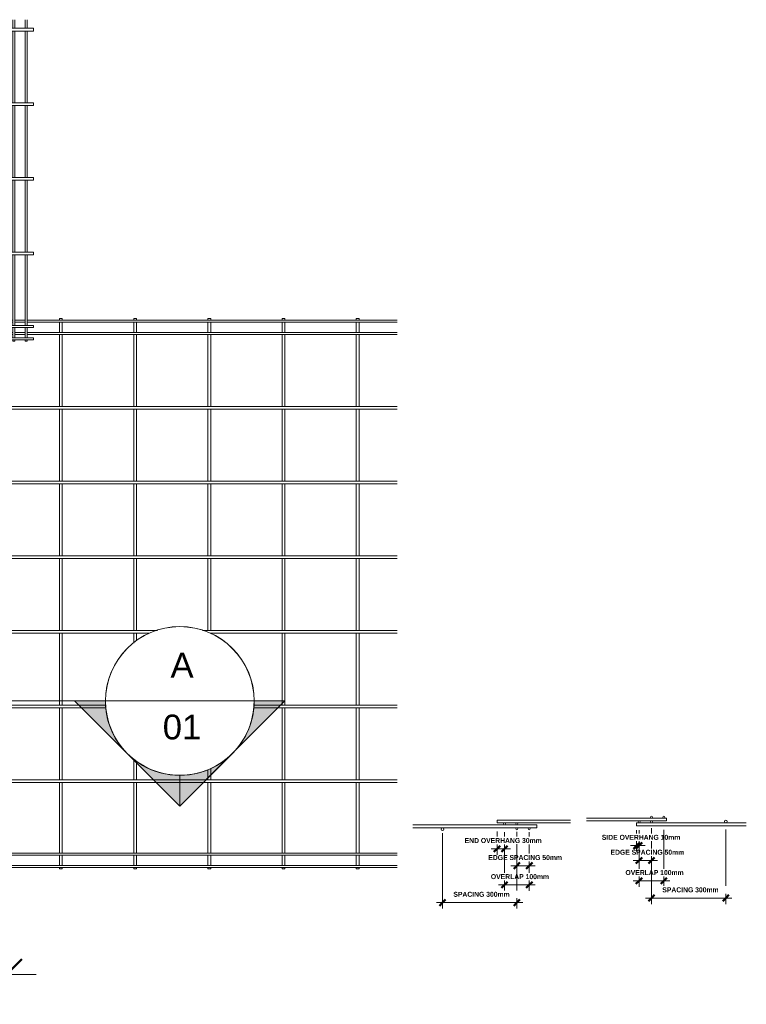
# Model space of a CAD drawing. Header units: millimetres. Extents: x -211 to 8421, y -624 to 3349.
# Tile 3 of 3: x 5490 to 8421, y -624 to 3349. Entities that reach past the tile are written whole.
import ezdxf

# ---------------------------------------------------------------- set-up
doc = ezdxf.new("R2010")
doc.units = ezdxf.units.MM
for name, color, linetype, lineweight in [('A-ANNO-DIMS', 211, 'Continuous', 9), ('A-ANNO-DIMS-10', 211, 'Continuous', 9), ('A-ANNO-DIMS-50', 211, 'Continuous', 9), ('A-DETL-THIN', 151, 'Continuous', 18), ('A-GENM', 13, 'Continuous', 18), ('G-ANNO-SYMB', 111, 'Continuous', 9)]:
    doc.layers.add(name, color=color, linetype=linetype, lineweight=lineweight)
doc.styles.add('Arial', font='arial.ttf', dxfattribs={"height": 100})
doc.styles.add('TechnicBold', font='techb___.ttf', dxfattribs={"height": 100})
doc.styles.add('TechnicBold_1', font='techb___.ttf', dxfattribs={"height": 20})
doc.dimstyles.new('Technic_-_DiagonalSlash', dxfattribs={"dimscale": 304.8, "dimtxt": 134.269535, "dimasz": 0.410105, "dimexe": 0.393701, "dimexo": 0.82021, "dimgap": 0.287073, "dimtad": 1, "dimdec": 0, "dimzin": 0, "dimdsep": 46, "dimtxsty": 'TechnicBold', "dimblk1": 'OBLIQUE', "dimblk2": 'OBLIQUE', "dimsah": 1, "dimcen": 0.09, "dimdle": 0.393701, "dimazin": 0, "dimtfac": 1, "dimtdec": 4, "dimtix": 1, "dimtmove": 0, "dimatfit": 3, "dimfxl": 1, "dimtvp": 1, "dimtfill": 1, "dimtolj": 1, "dimtzin": 0, "dimarcsym": 2})
doc.dimstyles.new('Technic_-_DiagonalSlash_1', dxfattribs={"dimscale": 304.8, "dimtxt": 26.853907, "dimasz": 0.082021, "dimexe": 0.07874, "dimexo": 0.164042, "dimgap": 0.057415, "dimtad": 1, "dimdec": 0, "dimzin": 0, "dimdsep": 46, "dimtxsty": 'TechnicBold_1', "dimblk1": 'OBLIQUE', "dimblk2": 'OBLIQUE', "dimsah": 1, "dimcen": 0.09, "dimdle": 0.07874, "dimazin": 0, "dimtfac": 1, "dimtdec": 4, "dimtix": 1, "dimtmove": 0, "dimatfit": 3, "dimfxl": 1, "dimtvp": 1, "dimtfill": 1, "dimtolj": 1, "dimtzin": 0, "dimarcsym": 2})

# ---------------------------------------------------------------- blocks, each defined once
blk = doc.blocks.new('United Steel 84 Double Edge Mesh - United Steel 84 Double Edge Mesh-V1-Level 1')
at = {"layer": 'A-GENM'}
for p, q in [((-4924, -922.4), (-4924, -956.8)), ((-4916, -956.8), (-4916, -922.4)), ((-4874, -922.4), (-4874, -956.8)), ((-4866, -956.8), (-4866, -922.4)), ((-4575.6, -922.4), (-4575.6, -956.8)), ((-4564.4, -956.8), (-4564.4, -922.4)), ((-4276.3, -922.4), (-4276.3, -956.8)), ((-4265.1, -956.8), (-4265.1, -922.4)), ((-3977, -922.4), (-3977, -956.8)), ((-3965.8, -956.8), (-3965.8, -922.4)), ((-3677.7, -922.4), (-3677.7, -956.8)), ((-3666.5, -956.8), (-3666.5, -922.4)), ((-3378.5, -922.4), (-3378.5, -956.8)), ((-3367.3, -956.8), (-3367.3, -922.4)), ((-3079.2, -922.4), (-3079.2, -956.9)), ((-3068, -956.9), (-3068, -922.4)), ((-2779.9, -922.4), (-2779.9, -957)), ((-2768.7, -957), (-2768.7, -922.4)), ((-2480.6, -922.4), (-2480.6, -957)), ((-2469.4, -957), (-2469.4, -922.4)), ((-2181.3, -922.4), (-2181.3, -957)), ((-2170.1, -957), (-2170.1, -922.4)), ((-1882, -922.4), (-1882, -956.8)), ((-1870.8, -956.8), (-1870.8, -922.4)), ((-1582.7, -922.4), (-1582.7, -956.8)), ((-1571.5, -956.8), (-1571.5, -922.4)), ((-1283.5, -922.4), (-1283.5, -956.8)), ((-1272.3, -956.8), (-1272.3, -922.4)), ((-984.2, -922.4), (-984.2, -956.8)), ((-973, -956.8), (-973, -922.4)), ((-684.9, -922.4), (-684.9, -956.8)), ((-673.7, -956.8), (-673.7, -922.4)), ((-385.6, -922.4), (-385.6, -956.8)), ((-374.4, -956.8), (-374.4, -922.4)), ((-84, -922.4), (-84, -956.8)), ((-76, -956.8), (-76, -922.4)), ((-34, -922.4), (-34, -956.8)), ((-26, -956.8), (-26, -922.4)), ((0, -956.8), (-4950, -956.8)), ((-4950, -956.8), (-4950, -968)), ((-4950, -968), (0, -968)), ((-4924, -968), (-4924, -1257.9)), ((-4916, -1257.9), (-4916, -968)), ((-4874, -968), (-4874, -1257.9)), ((-4866, -1257.9), (-4866, -968)), ((-4575.6, -968), (-4575.6, -1257.9)), ((-4564.4, -1257.9), (-4564.4, -968)), ((-4276.3, -968), (-4276.3, -1257.9)), ((-4265.1, -1257.9), (-4265.1, -968)), ((-3977, -967.9), (-3977, -1257.9)), ((-3965.8, -1257.9), (-3965.8, -967.9)), ((-3677.7, -967.9), (-3677.7, -1257.9)), ((-3666.5, -1257.9), (-3666.5, -967.9)), ((-3378.5, -967.9), (-3378.5, -1257.9)), ((-3367.3, -1257.9), (-3367.3, -967.9)), ((-3079.2, -967.9), (-3079.2, -1257.9)), ((-3068, -1257.9), (-3068, -967.9)), ((-2779.9, -967.8), (-2779.9, -1258)), ((-2768.7, -1258), (-2768.7, -967.8)), ((-2480.6, -967.8), (-2480.6, -1258)), ((-2469.4, -1258), (-2469.4, -967.8)), ((-2181.3, -967.8), (-2181.3, -1258)), ((-2170.1, -1253.2), (-2170.1, -967.8)), ((-1882, -968), (-1882, -1183.3)), ((-1870.8, -1187.2), (-1870.8, -968)), ((-1582.7, -968), (-1582.7, -1257.9)), ((-1571.5, -1257.9), (-1571.5, -968)), ((-1283.5, -968), (-1283.5, -1257.9)), ((-1272.3, -1257.9), (-1272.3, -968)), ((-984.2, -968), (-984.2, -1257.9)), ((-973, -1257.9), (-973, -968)), ((-684.9, -968), (-684.9, -1257.9)), ((-673.7, -1257.9), (-673.7, -968)), ((-385.6, -968), (-385.6, -1257.9)), ((-374.4, -1257.9), (-374.4, -968)), ((-84, -968), (-84, -1257.9)), ((-76, -1257.9), (-76, -968)), ((-34, -968), (-34, -1257.9)), ((-26, -1257.9), (-26, -968)), ((0, -968), (0, -956.8)), ((-2175.8, -1257.9), (-4950, -1257.9)), ((-4950, -1257.9), (-4950, -1269.1)), ((-4950, -1269.1), (-2185.3, -1269.1)), ((-4924, -1269.1), (-4924, -1558.9)), ((-4916, -1558.9), (-4916, -1269.1)), ((-4874, -1269.1), (-4874, -1558.9)), ((-4866, -1558.9), (-4866, -1269.1)), ((-4575.6, -1269), (-4575.6, -1558.9)), ((-4564.4, -1558.9), (-4564.4, -1269)), ((-4276.3, -1269), (-4276.3, -1559)), ((-4265.1, -1559), (-4265.1, -1269)), ((-3977, -1269), (-3977, -1559)), ((-3965.8, -1559), (-3965.8, -1269)), ((-3677.7, -1269), (-3677.7, -1559)), ((-3666.5, -1559), (-3666.5, -1269)), ((-3378.5, -1269), (-3378.5, -1559)), ((-3367.3, -1559), (-3367.3, -1269)), ((-3079.2, -1269), (-3079.2, -1559)), ((-3068, -1559), (-3068, -1269)), ((-2779.9, -1268.9), (-2779.9, -1559.1)), ((-2768.7, -1559.1), (-2768.7, -1268.9)), ((-2480.6, -1268.9), (-2480.6, -1559.1)), ((-2469.4, -1559.1), (-2469.4, -1268.9)), ((0, -1257.9), (-1753.4, -1257.9)), ((-1743.9, -1269.1), (0, -1269.1)), ((-1582.7, -1269.1), (-1582.7, -1558.9)), ((-1571.5, -1558.9), (-1571.5, -1269.1)), ((-1283.5, -1269.1), (-1283.5, -1558.9)), ((-1272.3, -1558.9), (-1272.3, -1269.1)), ((-984.2, -1269.1), (-984.2, -1558.9)), ((-973, -1558.9), (-973, -1269.1)), ((-684.9, -1269.1), (-684.9, -1558.9)), ((-673.7, -1558.9), (-673.7, -1269.1)), ((-385.6, -1269.1), (-385.6, -1558.9)), ((-374.4, -1558.9), (-374.4, -1269.1)), ((-84, -1269.1), (-84, -1558.9)), ((-76, -1558.9), (-76, -1269.1)), ((-34, -1269.1), (-34, -1558.9)), ((-26, -1558.9), (-26, -1269.1)), ((0, -1269.1), (0, -1257.9)), ((-2249.8, -1558.9), (-4950, -1558.9)), ((-4950, -1558.9), (-4950, -1570.1)), ((-4950, -1570.1), (-2246.4, -1570.1)), ((-4924, -1570.1), (-4924, -1860)), ((-4916, -1860), (-4916, -1570.1)), ((-4874, -1570.1), (-4874, -1860)), ((-4866, -1860), (-4866, -1570.1)), ((-4575.6, -1570.1), (-4575.6, -1860)), ((-4564.4, -1860), (-4564.4, -1570.1)), ((-4276.3, -1570.1), (-4276.3, -1860)), ((-4265.1, -1860), (-4265.1, -1570.1)), ((-3977, -1570.1), (-3977, -1860)), ((-3965.8, -1860), (-3965.8, -1570.1)), ((-3677.7, -1570.1), (-3677.7, -1860)), ((-3666.5, -1860), (-3666.5, -1570.1)), ((-3378.5, -1570.1), (-3378.5, -1860.1)), ((-3367.3, -1860.1), (-3367.3, -1570.1)), ((-3079.2, -1570.1), (-3079.2, -1860.1)), ((-3068, -1860.1), (-3068, -1570.1)), ((-2779.9, -1569.9), (-2779.9, -1860.2)), ((-2768.7, -1860.2), (-2768.7, -1569.9)), ((-2480.6, -1569.9), (-2480.6, -1860.2)), ((-2469.4, -1860.2), (-2469.4, -1569.9)), ((-1682.7, -1570.1), (0, -1570.1)), ((0, -1558.9), (-1679.3, -1558.9)), ((-1582.7, -1570.1), (-1582.7, -1860)), ((-1571.5, -1860), (-1571.5, -1570.1)), ((-1283.5, -1570.1), (-1283.5, -1860)), ((-1272.3, -1860), (-1272.3, -1570.1)), ((-984.2, -1570.1), (-984.2, -1860)), ((-973, -1860), (-973, -1570.1)), ((-684.9, -1570.1), (-684.9, -1860)), ((-673.7, -1860), (-673.7, -1570.1)), ((-385.6, -1570.1), (-385.6, -1860)), ((-374.4, -1860), (-374.4, -1570.1)), ((-84, -1570.1), (-84, -1860)), ((-76, -1860), (-76, -1570.1)), ((-34, -1570.1), (-34, -1860)), ((-26, -1860), (-26, -1570.1)), ((0, -1570.1), (0, -1558.9)), ((-2181.3, -1677.3), (-2181.3, -1860.2)), ((-2170.1, -1860.2), (-2170.1, -1688.3)), ((-1882, -1757.7), (-1882, -1860)), ((-1870.8, -1860), (-1870.8, -1754.3)), ((0, -1860), (-4950, -1860)), ((-4950, -1860), (-4950, -1871.2)), ((0, -1871.2), (0, -1860)), ((-4950, -1871.2), (0, -1871.2)), ((-4924, -1871.2), (-4924, -2156)), ((-4916, -2156), (-4916, -1871.2)), ((-4874, -1871.2), (-4874, -2156)), ((-4866, -2156), (-4866, -1871.2)), ((-4575.6, -1871.2), (-4575.6, -2156)), ((-4564.4, -2156), (-4564.4, -1871.2)), ((-4276.3, -1871.2), (-4276.3, -2156)), ((-4265.1, -2156), (-4265.1, -1871.2)), ((-3977, -1871.2), (-3977, -2156.1)), ((-3965.8, -2156.1), (-3965.8, -1871.2)), ((-3677.7, -1871.2), (-3677.7, -2156.1)), ((-3666.5, -2156.1), (-3666.5, -1871.2)), ((-3378.5, -1871.1), (-3378.5, -2156.1)), ((-3367.3, -2156.1), (-3367.3, -1871.1)), ((-3079.2, -1871.1), (-3079.2, -2156.1)), ((-3068, -2156.1), (-3068, -1871.1)), ((-2779.9, -1871), (-2779.9, -2156.1)), ((-2768.7, -2156.1), (-2768.7, -1871)), ((-2480.6, -1871), (-2480.6, -2156.1)), ((-2469.4, -2156.1), (-2469.4, -1871)), ((-2181.3, -1871), (-2181.3, -2156.1)), ((-2170.1, -2156.1), (-2170.1, -1871)), ((-1882, -1871.2), (-1882, -2156.1)), ((-1870.8, -2156.1), (-1870.8, -1871.2)), ((-1582.7, -1871.2), (-1582.7, -2156.1)), ((-1571.5, -2156.1), (-1571.5, -1871.2)), ((-1283.5, -1871.2), (-1283.5, -2156.2)), ((-1272.3, -2156.2), (-1272.3, -1871.2)), ((-984.2, -1871.2), (-984.2, -2156.2)), ((-973, -2156.2), (-973, -1871.2)), ((-684.9, -1871.2), (-684.9, -2156)), ((-673.7, -2156), (-673.7, -1871.2)), ((-385.6, -1871.2), (-385.6, -2156)), ((-374.4, -2156), (-374.4, -1871.2)), ((-84, -1871.2), (-84, -2156)), ((-76, -2156), (-76, -1871.2)), ((-34, -1871.2), (-34, -2156)), ((-26, -2156), (-26, -1871.2)), ((0, -2156), (-4950, -2156)), ((-4950, -2156), (-4950, -2164)), ((-4950, -2164), (0, -2164)), ((-4924, -2164), (-4924, -2206)), ((-4916, -2206), (-4916, -2164)), ((-4874, -2164), (-4874, -2206)), ((-4866, -2206), (-4866, -2164)), ((-4575.6, -2164), (-4575.6, -2206)), ((-4564.4, -2206), (-4564.4, -2164)), ((-4276.3, -2164), (-4276.3, -2206)), ((-4265.1, -2206), (-4265.1, -2164)), ((-3977, -2163.8), (-3977, -2206.1)), ((-3965.8, -2206.1), (-3965.8, -2163.8)), ((-3677.7, -2163.8), (-3677.7, -2206.1)), ((-3666.5, -2206.1), (-3666.5, -2163.8)), ((-3378.5, -2163.9), (-3378.5, -2206.1)), ((-3367.3, -2206.1), (-3367.3, -2163.9)), ((-3079.2, -2163.9), (-3079.2, -2206.1)), ((-3068, -2206.1), (-3068, -2163.9)), ((-2779.9, -2163.9), (-2779.9, -2206.1)), ((-2768.7, -2206.1), (-2768.7, -2163.9)), ((-2480.6, -2163.9), (-2480.6, -2206.1)), ((-2469.4, -2206.1), (-2469.4, -2163.9)), ((-2181.3, -2163.9), (-2181.3, -2206.1)), ((-2170.1, -2206.1), (-2170.1, -2163.9)), ((-1882, -2163.9), (-1882, -2206.1)), ((-1870.8, -2206.1), (-1870.8, -2163.9)), ((-1582.7, -2163.9), (-1582.7, -2206.1)), ((-1571.5, -2206.1), (-1571.5, -2163.9)), ((-1283.5, -2163.9), (-1283.5, -2206.2)), ((-1272.3, -2206.2), (-1272.3, -2163.9)), ((-984.2, -2163.9), (-984.2, -2206.2)), ((-973, -2206.2), (-973, -2163.9)), ((-684.9, -2164), (-684.9, -2206)), ((-673.7, -2206), (-673.7, -2164)), ((-385.6, -2164), (-385.6, -2206)), ((-374.4, -2206), (-374.4, -2164)), ((-84, -2164), (-84, -2206)), ((-76, -2206), (-76, -2164)), ((-34, -2164), (-34, -2206)), ((-26, -2206), (-26, -2164)), ((0, -2164), (0, -2156)), ((0, -2206), (-4950, -2206)), ((-4950, -2206), (-4950, -2214)), ((-4950, -2214), (0, -2214)), ((-4924, -2214), (-4924, -2220)), ((-4924, -2220), (-4916, -2220)), ((-4916, -2220), (-4916, -2214)), ((-4874, -2214), (-4874, -2220)), ((-4874, -2220), (-4866, -2220)), ((-4866, -2220), (-4866, -2214)), ((-4575.6, -2214), (-4575.6, -2220)), ((-4575.6, -2220), (-4564.4, -2220)), ((-4564.4, -2220), (-4564.4, -2214)), ((-4276.3, -2214), (-4276.3, -2220)), ((-4276.3, -2220), (-4265.1, -2220)), ((-4265.1, -2220), (-4265.1, -2214)), ((-3977, -2213.8), (-3977, -2220)), ((-3977, -2220), (-3965.8, -2220)), ((-3965.8, -2220), (-3965.8, -2213.8)), ((-3677.7, -2213.8), (-3677.7, -2220)), ((-3677.7, -2220), (-3666.5, -2220)), ((-3666.5, -2220), (-3666.5, -2213.8)), ((-3378.5, -2213.9), (-3378.5, -2220)), ((-3378.5, -2220), (-3367.3, -2220)), ((-3367.3, -2220), (-3367.3, -2213.9)), ((-3079.2, -2213.9), (-3079.2, -2220)), ((-3079.2, -2220), (-3068, -2220)), ((-3068, -2220), (-3068, -2213.9)), ((-2779.9, -2213.9), (-2779.9, -2220)), ((-2779.9, -2220), (-2768.7, -2220)), ((-2768.7, -2220), (-2768.7, -2213.9)), ((-2480.6, -2213.9), (-2480.6, -2220)), ((-2480.6, -2220), (-2469.4, -2220)), ((-2469.4, -2220), (-2469.4, -2213.9)), ((-2181.3, -2213.9), (-2181.3, -2220)), ((-2181.3, -2220), (-2170.1, -2220)), ((-2170.1, -2220), (-2170.1, -2213.9)), ((-1882, -2213.9), (-1882, -2220)), ((-1882, -2220), (-1870.8, -2220)), ((-1870.8, -2220), (-1870.8, -2213.9)), ((-1582.7, -2213.9), (-1582.7, -2220)), ((-1582.7, -2220), (-1571.5, -2220)), ((-1571.5, -2220), (-1571.5, -2213.9)), ((-1283.5, -2213.9), (-1283.5, -2220)), ((-1283.5, -2220), (-1272.3, -2220)), ((-1272.3, -2220), (-1272.3, -2213.9)), ((-984.2, -2213.9), (-984.2, -2220)), ((-984.2, -2220), (-973, -2220)), ((-973, -2220), (-973, -2213.9)), ((-684.9, -2214), (-684.9, -2220)), ((-684.9, -2220), (-673.7, -2220)), ((-673.7, -2220), (-673.7, -2214)), ((-385.6, -2214), (-385.6, -2220)), ((-385.6, -2220), (-374.4, -2220)), ((-374.4, -2220), (-374.4, -2214)), ((-84, -2214), (-84, -2220)), ((-84, -2220), (-76, -2220)), ((-76, -2220), (-76, -2214)), ((-34, -2214), (-34, -2220)), ((-34, -2220), (-26, -2220)), ((-26, -2220), (-26, -2214)), ((0, -2214), (0, -2206))]:
    blk.add_line(p, q, dxfattribs=at)
blk = doc.blocks.new('United Steel 84 Double Edge Mesh - United Steel 84 Double Edge Mesh-V2-Level 1')
at = {"layer": 'A-GENM'}
for p, q in [((-4924, 0), (-4924, -6)), ((-4916, 0), (-4924, 0)), ((-4916, -6), (-4916, 0)), ((-4874, 0), (-4874, -6)), ((-4873.9, 0), (-4874, 0)), ((-4575.6, 0), (-4575.6, -6)), ((-4564.4, 0), (-4575.6, 0)), ((-4564.4, -6), (-4564.4, 0)), ((-4276.3, 0), (-4276.3, -6)), ((-4265.1, 0), (-4276.3, 0)), ((-4265.1, -6), (-4265.1, 0)), ((-3977, 0), (-3977, -6.1)), ((-3965.8, 0), (-3977, 0)), ((-3965.8, -6.1), (-3965.8, 0)), ((-3677.7, 0), (-3677.7, -6.1)), ((-3666.5, 0), (-3677.7, 0)), ((-3666.5, -6.1), (-3666.5, 0)), ((-3378.5, 0), (-3378.5, -6.1)), ((-3367.3, 0), (-3378.5, 0)), ((-3367.3, -6.1), (-3367.3, 0)), ((-4873.9, -6), (-4950, -6)), ((-4950, -6), (-4950, -14)), ((-4950, -14), (-4873.9, -14)), ((-4924, -14), (-4924, -27.3)), ((-4924, -35.3), (-4924, -56)), ((-4916, -27.3), (-4916, -14)), ((-4916, -56), (-4916, -35.3)), ((-4874, -14), (-4874, -27.3)), ((-4874, -35.3), (-4874, -56)), ((-4823.9, -6), (-4865.9, -6)), ((-4865.9, -14), (-4823.9, -14)), ((-4763.9, -6), (-4815.9, -6)), ((-4815.9, -14), (-4763.9, -14)), ((-4713.9, -6), (-4755.9, -6)), ((-4755.9, -14), (-4713.9, -14)), ((-3212.9, -6), (-4705.9, -6)), ((-4705.9, -14), (-3212.9, -14)), ((-4575.6, -14), (-4575.6, -56)), ((-4564.4, -56), (-4564.4, -14)), ((-4276.3, -14), (-4276.3, -56)), ((-4265.1, -56), (-4265.1, -14)), ((-3977, -13.8), (-3977, -56.1)), ((-3965.8, -56.1), (-3965.8, -13.8)), ((-3677.7, -13.8), (-3677.7, -56.1)), ((-3666.5, -56.1), (-3666.5, -13.8)), ((-3378.5, -13.9), (-3378.5, -56.1)), ((-3367.3, -56.1), (-3367.3, -13.9)), ((-4873.9, -56), (-4950, -56)), ((-4950, -56), (-4950, -64)), ((-4950, -64), (-4873.9, -64)), ((-4924, -64), (-4924, -77.4)), ((-4916, -77.4), (-4916, -64)), ((-4874, -64), (-4874, -77.4)), ((-4823.9, -56), (-4865.9, -56)), ((-4865.9, -64), (-4823.9, -64)), ((-4763.9, -56), (-4815.9, -56)), ((-4815.9, -64), (-4763.9, -64)), ((-4713.9, -56), (-4755.9, -56)), ((-4755.9, -64), (-4713.9, -64)), ((-3212.9, -56), (-4705.9, -56)), ((-4705.9, -64), (-3212.9, -64)), ((-4575.6, -64), (-4575.6, -354.7)), ((-4564.4, -354.7), (-4564.4, -64)), ((-4276.3, -64), (-4276.3, -354.7)), ((-4265.1, -354.7), (-4265.1, -64)), ((-3977, -63.8), (-3977, -354.7)), ((-3965.8, -354.7), (-3965.8, -63.8)), ((-3677.7, -63.8), (-3677.7, -354.7)), ((-3666.5, -354.7), (-3666.5, -63.8)), ((-3378.5, -63.9), (-3378.5, -354.7)), ((-3367.3, -354.7), (-3367.3, -63.9)), ((-4924, -85.3), (-4924, -325.9)), ((-4916, -325.9), (-4916, -85.3)), ((-4874, -85.3), (-4874, -325.9)), ((-4873.7, -354.6), (-4950, -354.6)), ((-4950, -354.6), (-4950, -365.8)), ((-4924, -337.1), (-4924, -354.6)), ((-4916, -354.6), (-4916, -337.1)), ((-4874, -337.1), (-4874, -354.6)), ((-4823.7, -354.6), (-4866, -354.6)), ((-3212.9, -354.6), (-4816.1, -354.6)), ((-4950, -365.8), (-4873.7, -365.8)), ((-4924, -365.8), (-4924, -627)), ((-4916, -627), (-4916, -365.8)), ((-4874, -365.8), (-4874, -627)), ((-4866, -365.8), (-4823.7, -365.8)), ((-4816.1, -365.8), (-3212.9, -365.8)), ((-4575.6, -365.8), (-4575.6, -655.7)), ((-4564.4, -655.7), (-4564.4, -365.8)), ((-4276.3, -365.8), (-4276.3, -655.7)), ((-4265.1, -655.7), (-4265.1, -365.8)), ((-3977, -365.8), (-3977, -655.8)), ((-3965.8, -655.8), (-3965.8, -365.8)), ((-3677.7, -365.8), (-3677.7, -655.8)), ((-3666.5, -655.8), (-3666.5, -365.8)), ((-3378.5, -365.8), (-3378.5, -655.8)), ((-3367.3, -655.8), (-3367.3, -365.8)), ((-4873.8, -655.7), (-4950, -655.7)), ((-4950, -655.7), (-4950, -666.9)), ((-4950, -666.9), (-4873.8, -666.9)), ((-4924, -638.2), (-4924, -655.7)), ((-4924, -666.9), (-4924, -928)), ((-4916, -655.7), (-4916, -638.2)), ((-4916, -928), (-4916, -666.9)), ((-4874, -638.2), (-4874, -655.7)), ((-4874, -666.9), (-4874, -928)), ((-4823.8, -655.7), (-4866, -655.7)), ((-4866, -666.9), (-4823.8, -666.9)), ((-3212.9, -655.7), (-4816, -655.7)), ((-4816, -666.9), (-3212.9, -666.9)), ((-4575.6, -666.9), (-4575.6, -956.8)), ((-4564.4, -956.8), (-4564.4, -666.9)), ((-4276.3, -666.9), (-4276.3, -956.8)), ((-4265.1, -956.8), (-4265.1, -666.9)), ((-3977, -666.9), (-3977, -956.8)), ((-3965.8, -956.8), (-3965.8, -666.9)), ((-3677.7, -666.9), (-3677.7, -956.8)), ((-3666.5, -956.8), (-3666.5, -666.9)), ((-3378.5, -666.9), (-3378.5, -956.8)), ((-3367.3, -956.8), (-3367.3, -666.9)), ((-4924, -939.2), (-4924, -956.8)), ((-4916, -956.8), (-4916, -939.2)), ((-4874, -939.2), (-4874, -956.8)), ((-4873.8, -956.8), (-4950, -956.8)), ((-4950, -956.8), (-4950, -968)), ((-4950, -968), (-4873.8, -968)), ((-4924, -968), (-4924, -1229.1)), ((-4916, -1229.1), (-4916, -968)), ((-4874, -968), (-4874, -1229.1)), ((-4823.8, -956.8), (-4866, -956.8)), ((-4866, -968), (-4823.8, -968)), ((-3212.9, -956.8), (-4816, -956.8)), ((-4816, -968), (-3212.9, -968)), ((-4575.6, -968), (-4575.6, -1257.9)), ((-4564.4, -1257.9), (-4564.4, -968)), ((-4276.3, -968), (-4276.3, -1257.9)), ((-4265.1, -1257.9), (-4265.1, -968)), ((-3977, -967.9), (-3977, -1257.9)), ((-3965.8, -1257.9), (-3965.8, -967.9)), ((-3677.7, -967.9), (-3677.7, -1257.9)), ((-3666.5, -1257.9), (-3666.5, -967.9)), ((-3378.5, -967.9), (-3378.5, -1257.9)), ((-3367.3, -1257.9), (-3367.3, -967.9)), ((-4873.8, -1257.9), (-4950, -1257.9)), ((-4950, -1257.9), (-4950, -1269.1)), ((-4950, -1269.1), (-4873.8, -1269.1)), ((-4924, -1240.3), (-4924, -1257.9)), ((-4924, -1269.1), (-4924, -1530.2)), ((-4916, -1257.9), (-4916, -1240.3)), ((-4916, -1530.2), (-4916, -1269.1)), ((-4874, -1240.3), (-4874, -1257.9)), ((-4874, -1269.1), (-4874, -1530.2)), ((-4823.8, -1257.9), (-4866, -1257.9)), ((-4866, -1269.1), (-4823.8, -1269.1)), ((-4180.8, -1257.9), (-4816, -1257.9)), ((-4816, -1269.1), (-4212.1, -1269.1)), ((-4575.6, -1269), (-4575.6, -1558.9)), ((-4564.4, -1558.9), (-4564.4, -1269)), ((-4276.3, -1269), (-4276.3, -1309)), ((-4265.1, -1299.8), (-4265.1, -1269)), ((-3212.9, -1257.9), (-3999.1, -1257.9)), ((-3967.8, -1269.1), (-3212.9, -1269.1)), ((-3965.8, -1270.1), (-3965.8, -1269)), ((-3677.7, -1269), (-3677.7, -1559)), ((-3666.5, -1559), (-3666.5, -1269)), ((-3378.5, -1269), (-3378.5, -1559)), ((-3367.3, -1559), (-3367.3, -1269)), ((-4924, -1541.4), (-4924, -1558.9)), ((-4916, -1558.9), (-4916, -1541.4)), ((-4874, -1541.4), (-4874, -1558.9)), ((-4873.8, -1558.9), (-4950, -1558.9)), ((-4950, -1558.9), (-4950, -1570.1)), ((-4950, -1570.1), (-4873.8, -1570.1)), ((-4924, -1570.1), (-4924, -1831.3)), ((-4916, -1831.3), (-4916, -1570.1)), ((-4874, -1570.1), (-4874, -1831.3)), ((-4823.8, -1558.9), (-4866.2, -1558.9)), ((-4866.2, -1570.1), (-4823.8, -1570.1)), ((-4388.3, -1558.9), (-4816, -1558.9)), ((-4816, -1570.1), (-4387.2, -1570.1)), ((-4575.6, -1570.1), (-4575.6, -1860)), ((-4564.4, -1860), (-4564.4, -1570.1)), ((-3792.7, -1570.1), (-3212.9, -1570.1)), ((-3212.9, -1558.9), (-3791.6, -1558.9)), ((-3677.7, -1570.1), (-3677.7, -1860)), ((-3666.5, -1860), (-3666.5, -1570.1)), ((-3378.5, -1570.1), (-3378.5, -1860.1)), ((-3367.3, -1860.1), (-3367.3, -1570.1)), ((-4276.3, -1775.5), (-4276.3, -1859.9)), ((-4265.1, -1859.9), (-4265.1, -1784.7)), ((-3977, -1820), (-3977, -1859.9)), ((-3965.8, -1859.9), (-3965.8, -1814.5)), ((-4873.8, -1860), (-4950, -1860)), ((-4950, -1860), (-4950, -1871.2)), ((-4924, -1842.5), (-4924, -1859.9)), ((-4916, -1859.9), (-4916, -1842.5)), ((-4874, -1842.5), (-4874, -1859.9)), ((-4823.8, -1860), (-4866.1, -1860)), ((-3212.9, -1860), (-4816, -1860)), ((-4950, -1871.2), (-4873.9, -1871.2)), ((-4924, -1871.2), (-4924, -2127.3)), ((-4916, -2127.3), (-4916, -1871.2)), ((-4874, -1871.2), (-4874, -2127.3)), ((-4865.9, -1871.2), (-4823.9, -1871.2)), ((-4815.9, -1871.2), (-3212.9, -1871.2)), ((-4575.6, -1871.2), (-4575.6, -2156)), ((-4564.4, -2156), (-4564.4, -1871.2)), ((-4276.3, -1871.2), (-4276.3, -2156)), ((-4265.1, -2156), (-4265.1, -1871.2)), ((-3977, -1871.2), (-3977, -2156.1)), ((-3965.8, -2156.1), (-3965.8, -1871.2)), ((-3677.7, -1871.2), (-3677.7, -2156.1)), ((-3666.5, -2156.1), (-3666.5, -1871.2)), ((-3378.5, -1871.1), (-3378.5, -2156.1)), ((-3367.3, -2156.1), (-3367.3, -1871.1)), ((-4924, -2135.3), (-4924, -2156)), ((-4916, -2156), (-4916, -2135.3)), ((-4874, -2135.3), (-4874, -2156)), ((-4873.9, -2156), (-4950, -2156)), ((-4950, -2156), (-4950, -2164)), ((-4950, -2164), (-4873.9, -2164)), ((-4924, -2164), (-4924, -2177.3)), ((-4916, -2177.3), (-4916, -2164)), ((-4874, -2164), (-4874, -2177.3)), ((-4823.9, -2156), (-4865.9, -2156)), ((-4865.9, -2164), (-4823.9, -2164)), ((-3212.9, -2156), (-4815.9, -2156)), ((-4815.9, -2164), (-3212.9, -2164)), ((-4575.6, -2164), (-4575.6, -2206)), ((-4564.4, -2206), (-4564.4, -2164)), ((-4276.3, -2164), (-4276.3, -2206)), ((-4265.1, -2206), (-4265.1, -2164)), ((-3977, -2163.8), (-3977, -2206.1)), ((-3965.8, -2206.1), (-3965.8, -2163.8)), ((-3677.7, -2163.8), (-3677.7, -2206.1)), ((-3666.5, -2206.1), (-3666.5, -2163.8)), ((-3378.5, -2163.9), (-3378.5, -2206.1)), ((-3367.3, -2206.1), (-3367.3, -2163.9)), ((-3212.9, -2206), (-4950, -2206)), ((-4950, -2206), (-4950, -2214)), ((-4950, -2214), (-3212.9, -2214)), ((-4924, -2185.3), (-4924, -2206)), ((-4924, -2214), (-4924, -2220)), ((-4924, -2220), (-4916, -2220)), ((-4916, -2206), (-4916, -2185.3)), ((-4916, -2220), (-4916, -2214)), ((-4874, -2185.3), (-4874, -2206)), ((-4874, -2214), (-4874, -2220)), ((-4874, -2220), (-4866, -2220)), ((-4866, -2206), (-4866, -2191.3)), ((-4866, -2220), (-4866, -2214)), ((-4575.6, -2214), (-4575.6, -2220)), ((-4575.6, -2220), (-4564.4, -2220)), ((-4564.4, -2220), (-4564.4, -2214)), ((-4276.3, -2214), (-4276.3, -2220)), ((-4276.3, -2220), (-4265.1, -2220)), ((-4265.1, -2220), (-4265.1, -2214)), ((-3977, -2213.8), (-3977, -2220)), ((-3977, -2220), (-3965.8, -2220)), ((-3965.8, -2220), (-3965.8, -2213.8)), ((-3677.7, -2213.8), (-3677.7, -2220)), ((-3677.7, -2220), (-3666.5, -2220)), ((-3666.5, -2220), (-3666.5, -2213.8)), ((-3378.5, -2213.9), (-3378.5, -2220)), ((-3378.5, -2220), (-3367.3, -2220)), ((-3367.3, -2220), (-3367.3, -2213.9))]:
    blk.add_line(p, q, dxfattribs=at)
blk = doc.blocks.new('United Steel 84 Double Edge Mesh - United Steel 84 Double Edge Mesh-277658-Section A')
at = {"layer": 'A-GENM'}
for p, q in [((-5139.8, 119.3), (-5436.3, 119.3)), ((-5436.3, 119.3), (-5436.3, 113.7)), ((-5436.3, 113.7), (-5436.3, 108.1)), ((-5436.3, 108.1), (-5139.8, 108.1))]:
    blk.add_line(p, q, dxfattribs=at)
for centre, start, end in [((-5406.3, 104.1), 360, 180), ((-5406.3, 104.1), 180, 360), ((-5356.3, 104.1), 0, 180), ((-5356.3, 104.1), 180, 360)]:
    blk.add_arc(centre, 4, start, end, dxfattribs=at)
blk = doc.blocks.new('United Steel 84 Double Edge Mesh - United Steel 84 Double Edge Mesh-V3-Section A')
at = {"layer": 'A-GENM'}
for p, q in [((-5276.2, 100), (-5775.5, 100)), ((-5775.5, 88.8), (-5276.2, 88.8)), ((-5276.2, 94.4), (-5276.2, 100)), ((-5276.2, 88.8), (-5276.2, 94.4))]:
    blk.add_line(p, q, dxfattribs=at)
for centre, radius, start, end in [((-5656.2, 83.2), 5.6, 360, 180), ((-5656.2, 83.2), 5.6, 180, 360), ((-5356.2, 84.8), 4, 0, 180), ((-5356.2, 84.8), 4, 180, 360), ((-5306.2, 84.8), 4, 0, 180), ((-5306.2, 84.8), 4, 180, 0)]:
    blk.add_arc(centre, radius, start, end, dxfattribs=at)
blk = doc.blocks.new('United Steel 84 Double Edge Mesh - United Steel 84 Double Edge Mesh-277658-Section B')
at = {"layer": 'A-GENM'}
for p, q in [((-1728.7, 108.1), (-2171.3, 108.1)), ((-2171.3, 108.1), (-2171.3, 102.5)), ((-2171.3, 102.5), (-2171.3, 96.9)), ((-2171.3, 96.9), (-1728.7, 96.9))]:
    blk.add_line(p, q, dxfattribs=at)
for centre, radius, start, end in [((-1811.1, 113.7), 5.6, 360, 180), ((-2161.3, 112.1), 4, 360, 180), ((-2161.3, 112.1), 4, 180, 360), ((-2111.3, 112.1), 4, 360, 180), ((-2111.3, 112.1), 4, 180, 360), ((-1811.1, 113.7), 5.6, 180, 360)]:
    blk.add_arc(centre, radius, start, end, dxfattribs=at)
blk = doc.blocks.new('United Steel 84 Double Edge Mesh - United Steel 84 Double Edge Mesh-V4-Section B')
at = {"layer": 'A-GENM'}
for p, q in [((-2051.2, 127.3), (-2373.6, 127.3)), ((-2051.2, 121.7), (-2051.2, 127.3)), ((-2051.2, 116.1), (-2051.2, 121.7)), ((-2373.6, 116.1), (-2051.2, 116.1))]:
    blk.add_line(p, q, dxfattribs=at)
for centre, start, end in [((-2111.2, 131.3), 0, 180), ((-2111.2, 131.3), 180, 360), ((-2061.2, 131.3), 0, 180), ((-2061.2, 131.3), 180, 360)]:
    blk.add_arc(centre, 4, start, end, dxfattribs=at)
blk = doc.blocks.new('Section - M_Section Head - Filled-1049-Level 1')
at = {"layer": 'G-ANNO-SYMB'}
h = blk.add_hatch(color=256, dxfattribs=at)
edge = h.paths.add_edge_path()
edge.add_line((-6, 8.485), (-6, 6))
edge.add_arc((-6, 0), 6, 90, 135)
edge.add_line((-10.243, 4.243), (-6, 8.485))
h = blk.add_hatch(color=256, dxfattribs=at)
edge = h.paths.add_edge_path()
edge.add_line((-6, 8.485), (-1.757, 4.243))
edge.add_arc((-6, 0), 6, 45, 90)
edge.add_line((-6, 6), (-6, 8.485))
h = blk.add_hatch(color=256, dxfattribs=at)
edge = h.paths.add_edge_path()
edge.add_line((-14.485, 0), (-10.243, 4.243))
edge.add_arc((-6, 0), 6, 135, 180)
edge.add_line((-12, 0), (-14.485, 0))
h = blk.add_hatch(color=256, dxfattribs=at)
edge = h.paths.add_edge_path()
edge.add_line((2.485, 0), (0, 0))
edge.add_arc((-6, 0), 6, 360, 405)
edge.add_line((-1.757, 4.243), (2.485, 0))
for p, q in [((-6, 8.485), (-14.485, 0)), ((-6, 8.485), (-10.243, 4.243)), ((-6, 8.485), (2.485, 0)), ((-6, 6), (-6, 8.485)), ((-6, 8.485), (-6, 6)), ((-1.757, 4.243), (-6, 8.485)), ((-10.243, 4.243), (-14.485, 0)), ((2.485, 0), (-1.757, 4.243)), ((-14.485, 0), (-12, 0)), ((0, 0), (2.485, 0)), ((-12, 0), (-14.485, 0)), ((0, 0), (2.485, 0))]:
    blk.add_line(p, q, dxfattribs=at)
for start, end in [(360, 180), (90, 135), (45, 90), (135, 180), (360, 45), (180, 360)]:
    blk.add_arc((-6, 0), 6, start, end, dxfattribs=at)
blk = doc.blocks.new('DIMBLOCK1-Level 1')
at = {"layer": 'A-ANNO-DIMS-50'}
for p, q in [((5436.2, -503.7), (5436.2, -158.5)), ((486.3, -503.7), (486.3, -298.7)), ((366.3, -503.7), (5556.2, -503.7)), ((486.3, -503.7), (486.3, -623.7)), ((5436.2, -503.7), (5436.2, -623.7))]:
    blk.add_line(p, q, dxfattribs=at)
at = {"layer": 'A-ANNO-DIMS-50', "lineweight": 50}
for p, q in [((486.3, -503.7), (548.8, -441.2)), ((5436.2, -503.7), (5498.7, -441.2)), ((486.3, -503.7), (423.8, -566.2)), ((5436.2, -503.7), (5373.7, -566.2))]:
    blk.add_line(p, q, dxfattribs=at)
at = {"layer": 'A-ANNO-DIMS-50', "color": 0, "insert": (2791.8, -287.4), "char_height": 100, "width": 406.645, "attachment_point": 1, "line_spacing_factor": 0.959068, "style": 'TechnicBold', "bg_fill": 3, "box_fill_scale": 1.25, "bg_fill_color": 256, "bg_fill_true_color": 13158600, "bg_fill_transparency": 0}
blk.add_mtext('4950', dxfattribs=at)
blk = doc.blocks.new('_Oblique')
at = {"color": 0, "linetype": 'ByBlock', "lineweight": -2}
blk.add_line((-0.5, -0.5), (0.5, 0.5), dxfattribs=at)
blk = doc.blocks.new('DIMBLOCK3-Section A')
at = {"layer": 'A-ANNO-DIMS-10'}
for p, q in [((7495.5, -64.7), (7495.5, 72.2)), ((7545.5, -64.7), (7545.5, 70.6)), ((7569.5, -64.7), (7471.5, -64.7)), ((7495.5, -64.7), (7495.5, -88.7)), ((7545.5, -64.7), (7545.5, -88.7))]:
    blk.add_line(p, q, dxfattribs=at)
at = {"layer": 'A-ANNO-DIMS-10', "lineweight": 50}
for p, q in [((7495.5, -64.7), (7483, -77.2)), ((7495.5, -64.7), (7508, -52.2)), ((7545.5, -64.7), (7533, -77.2)), ((7545.5, -64.7), (7558, -52.2))]:
    blk.add_line(p, q, dxfattribs=at)
at = {"layer": 'A-ANNO-DIMS-10', "color": 0, "insert": (7380.4, -21.5), "char_height": 20, "width": 336.057, "attachment_point": 1, "line_spacing_factor": 0.959068, "style": 'TechnicBold_1', "bg_fill": 3, "box_fill_scale": 1.25, "bg_fill_color": 256, "bg_fill_true_color": 13158600, "bg_fill_transparency": 0}
blk.add_mtext('EDGE SPACING 50mm', dxfattribs=at)
blk = doc.blocks.new('DIMBLOCK4-Section A')
at = {"layer": 'A-ANNO-DIMS-10'}
for p, q in [((7415.5, 3.8), (7415.5, 73.6)), ((7445.5, 3.8), (7445.5, 71.1)), ((7391.5, 3.8), (7469.5, 3.8)), ((7415.5, 3.8), (7415.5, -20.2)), ((7445.5, 3.8), (7445.5, -20.2))]:
    blk.add_line(p, q, dxfattribs=at)
at = {"layer": 'A-ANNO-DIMS-10', "lineweight": 50}
for p, q in [((7415.5, 3.8), (7403, -8.7)), ((7415.5, 3.8), (7428, 16.3)), ((7445.5, 3.8), (7433, -8.7)), ((7445.5, 3.8), (7458, 16.3))]:
    blk.add_line(p, q, dxfattribs=at)
at = {"layer": 'A-ANNO-DIMS-10', "color": 0, "insert": (7284.8, 47.1), "char_height": 20, "width": 349.484, "attachment_point": 1, "line_spacing_factor": 0.959068, "style": 'TechnicBold_1', "bg_fill": 3, "box_fill_scale": 1.25, "bg_fill_color": 256, "bg_fill_true_color": 13158600, "bg_fill_transparency": 0}
blk.add_mtext('END OVERHANG 30mm', dxfattribs=at)
blk = doc.blocks.new('DIMBLOCK5-Section A')
at = {"layer": 'A-ANNO-DIMS-10'}
for p, q in [((7445.5, -141.8), (7445.5, -7.3)), ((7545.5, -141.8), (7545.5, -53.9)), ((7569.5, -141.8), (7421.5, -141.8)), ((7445.5, -141.8), (7445.5, -165.8)), ((7545.5, -141.8), (7545.5, -165.8))]:
    blk.add_line(p, q, dxfattribs=at)
at = {"layer": 'A-ANNO-DIMS-10', "lineweight": 50}
for p, q in [((7445.5, -141.8), (7433, -154.3)), ((7445.5, -141.8), (7458, -129.3)), ((7545.5, -141.8), (7533, -154.3)), ((7545.5, -141.8), (7558, -129.3))]:
    blk.add_line(p, q, dxfattribs=at)
at = {"layer": 'A-ANNO-DIMS-10', "color": 0, "insert": (7390.6, -98.6), "char_height": 20, "width": 251.659, "attachment_point": 1, "line_spacing_factor": 0.959068, "style": 'TechnicBold_1', "bg_fill": 3, "box_fill_scale": 1.25, "bg_fill_color": 256, "bg_fill_true_color": 13158600, "bg_fill_transparency": 0}
blk.add_mtext('OVERLAP 100mm', dxfattribs=at)
blk = doc.blocks.new('DIMBLOCK6-Section A')
at = {"layer": 'A-ANNO-DIMS-10'}
for p, q in [((7195.5, -213.2), (7195.5, 66.6)), ((7495.5, -213.2), (7495.5, 21.8)), ((7519.5, -213.2), (7171.5, -213.2)), ((7195.5, -213.2), (7195.5, -237.2)), ((7495.5, -213.2), (7495.5, -237.2))]:
    blk.add_line(p, q, dxfattribs=at)
at = {"layer": 'A-ANNO-DIMS-10', "lineweight": 50}
for p, q in [((7195.5, -213.2), (7183, -225.7)), ((7195.5, -213.2), (7208, -200.7)), ((7495.5, -213.2), (7483, -225.7)), ((7495.5, -213.2), (7508, -200.7))]:
    blk.add_line(p, q, dxfattribs=at)
at = {"layer": 'A-ANNO-DIMS-10', "color": 0, "insert": (7239.3, -169.9), "char_height": 20, "width": 254.728, "attachment_point": 1, "line_spacing_factor": 0.959068, "style": 'TechnicBold_1', "bg_fill": 3, "box_fill_scale": 1.25, "bg_fill_color": 256, "bg_fill_true_color": 13158600, "bg_fill_transparency": 0}
blk.add_mtext('SPACING 300mm', dxfattribs=at)
blk = doc.blocks.new('DIMBLOCK7-Section B')
at = {"layer": 'A-ANNO-DIMS-10'}
for p, q in [((8038.4, -43.4), (8038.4, 86.6)), ((7988.4, -43.4), (7988.4, 29)), ((7964.4, -43.4), (8062.4, -43.4)), ((7988.4, -43.4), (7988.4, -67.4)), ((8038.4, -43.4), (8038.4, -67.4))]:
    blk.add_line(p, q, dxfattribs=at)
at = {"layer": 'A-ANNO-DIMS-10', "lineweight": 50}
for p, q in [((7988.4, -43.4), (8000.9, -30.9)), ((8038.4, -43.4), (8050.9, -30.9)), ((7988.4, -43.4), (7975.9, -55.9)), ((8038.4, -43.4), (8025.9, -55.9))]:
    blk.add_line(p, q, dxfattribs=at)
at = {"layer": 'A-ANNO-DIMS-10', "color": 0, "insert": (7873.3, -0.2), "char_height": 20, "width": 336.057, "attachment_point": 1, "line_spacing_factor": 0.959068, "style": 'TechnicBold_1', "bg_fill": 3, "box_fill_scale": 1.25, "bg_fill_color": 256, "bg_fill_true_color": 13158600, "bg_fill_transparency": 0}
blk.add_mtext('EDGE SPACING 50mm', dxfattribs=at)
blk = doc.blocks.new('DIMBLOCK8-Section B')
at = {"layer": 'A-ANNO-DIMS-10'}
for p, q in [((7978.4, 16.7), (7978.4, 79.2)), ((7988.4, 16.7), (7988.4, 79.3)), ((7954.4, 16.7), (8012.4, 16.7)), ((7978.4, 16.7), (7978.4, -7.3)), ((7988.4, 16.7), (7988.4, -7.3))]:
    blk.add_line(p, q, dxfattribs=at)
at = {"layer": 'A-ANNO-DIMS-10', "lineweight": 50}
for p, q in [((7978.4, 16.7), (7965.9, 4.2)), ((7988.4, 16.7), (7975.9, 4.2)), ((7978.4, 16.7), (7990.9, 29.2)), ((7988.4, 16.7), (8000.9, 29.2))]:
    blk.add_line(p, q, dxfattribs=at)
at = {"layer": 'A-ANNO-DIMS-10', "color": 0, "insert": (7838.1, 60), "char_height": 20, "width": 348.717, "attachment_point": 1, "line_spacing_factor": 0.959068, "style": 'TechnicBold_1', "bg_fill": 3, "box_fill_scale": 1.25, "bg_fill_color": 256, "bg_fill_true_color": 13158600, "bg_fill_transparency": 0}
blk.add_mtext('SIDE OVERHANG 10mm', dxfattribs=at)
blk = doc.blocks.new('DIMBLOCK9-Section B')
at = {"layer": 'A-ANNO-DIMS-10'}
for p, q in [((8088.4, -125.4), (8088.4, 80.5)), ((7988.4, -125.4), (7988.4, 29)), ((7964.4, -125.4), (8112.4, -125.4)), ((7988.4, -125.4), (7988.4, -149.4)), ((8088.4, -125.4), (8088.4, -149.4))]:
    blk.add_line(p, q, dxfattribs=at)
at = {"layer": 'A-ANNO-DIMS-10', "lineweight": 50}
for p, q in [((7988.4, -125.4), (8000.9, -112.9)), ((8088.4, -125.4), (8100.9, -112.9)), ((7988.4, -125.4), (7975.9, -137.9)), ((8088.4, -125.4), (8075.9, -137.9))]:
    blk.add_line(p, q, dxfattribs=at)
at = {"layer": 'A-ANNO-DIMS-10', "color": 0, "insert": (7933.5, -82.1), "char_height": 20, "width": 251.659, "attachment_point": 1, "line_spacing_factor": 0.959068, "style": 'TechnicBold_1', "bg_fill": 3, "box_fill_scale": 1.25, "bg_fill_color": 256, "bg_fill_true_color": 13158600, "bg_fill_transparency": 0}
blk.add_mtext('OVERLAP 100mm', dxfattribs=at)
blk = doc.blocks.new('DIMBLOCK10-Section B')
at = {"layer": 'A-ANNO-DIMS-10'}
for p, q in [((8338.4, -195), (8338.4, 81.9)), ((8038.4, -195), (8038.4, -62.3)), ((8014.4, -195), (8362.4, -195)), ((8038.4, -195), (8038.4, -219)), ((8338.4, -195), (8338.4, -219))]:
    blk.add_line(p, q, dxfattribs=at)
at = {"layer": 'A-ANNO-DIMS-10', "lineweight": 50}
for p, q in [((8038.4, -195), (8025.9, -207.5)), ((8038.4, -195), (8050.9, -182.5)), ((8338.4, -195), (8325.9, -207.5)), ((8338.4, -195), (8350.9, -182.5))]:
    blk.add_line(p, q, dxfattribs=at)
at = {"layer": 'A-ANNO-DIMS-10', "color": 0, "insert": (8082.2, -151.7), "char_height": 20, "width": 254.728, "attachment_point": 1, "line_spacing_factor": 0.959068, "style": 'TechnicBold_1', "bg_fill": 3, "box_fill_scale": 1.25, "bg_fill_color": 256, "bg_fill_true_color": 13158600, "bg_fill_transparency": 0}
blk.add_mtext('SPACING 300mm', dxfattribs=at)

msp = doc.modelspace()

# ---------------------------------------------------------------- linework, layer by layer
at = {"layer": 'A-DETL-THIN'}
for start, end in [(0, 180), (180, 360)]:
    msp.add_arc((6136.3, 600.3), 300, start, end, dxfattribs=at)
at = {"layer": 'G-ANNO-SYMB'}
for p, q in [((5167.3, 600.1), (5835.6, 600.1)), ((5835.6, 600.1), (6435.6, 600.1))]:
    msp.add_line(p, q, dxfattribs=at)

# ---------------------------------------------------------------- block references
at = {"layer": 'A-GENM'}
for name, p in [('United Steel 84 Double Edge Mesh - United Steel 84 Double Edge Mesh-V1-Level 1', (5546.3, 4271.2)), ('United Steel 84 Double Edge Mesh - United Steel 84 Double Edge Mesh-V2-Level 1', (10226.2, 2142.6)), ('United Steel 84 Double Edge Mesh - United Steel 84 Double Edge Mesh-277658-Section A', (12851.7, 0)), ('United Steel 84 Double Edge Mesh - United Steel 84 Double Edge Mesh-V4-Section B', (10149.7, 0)), ('United Steel 84 Double Edge Mesh - United Steel 84 Double Edge Mesh-277658-Section B', (10149.7, 0)), ('United Steel 84 Double Edge Mesh - United Steel 84 Double Edge Mesh-V3-Section A', (12851.7, 0))]:
    msp.add_blockref(name, p, dxfattribs=at)
at = {"layer": 'G-ANNO-SYMB', "xscale": 49.99999999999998, "yscale": 49.99999999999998, "zscale": 49.99999999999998, "rotation": 180}
msp.add_blockref('Section - M_Section Head - Filled-1049-Level 1', (5835.6, 600.1), dxfattribs=at)

# ---------------------------------------------------------------- texts
at = {"layer": 'G-ANNO-SYMB', "char_height": 100, "attachment_point": 1, "style": 'Arial'}
for s, insert, width in [('A', (6098.5, 794.6), 116.245), ('01', (6067, 545.1), 192.405)]:
    msp.add_mtext(s, dxfattribs=dict(at, insert=insert, width=width))

# ---------------------------------------------------------------- next in the draw order: dimensions: what is measured, and where the dimension line sits
at = {"layer": 'A-ANNO-DIMS'}
for base, p1, p2, override, picture, middle in [((7495.5, -64.7), (7545.5, 120.6), (7495.5, 122.2), {"dimpost": '<>', "dimfxl": 50.024882}, 'DIMBLOCK3-Section A', (7520.5, -36.8)), ((8038.4, -43.4), (7988.4, 79), (8038.4, 136.6), {"dimpost": '<>', "dimfxl": 76.295624}, 'DIMBLOCK7-Section B', (8013.4, -15.6))]:
    dim = msp.add_linear_dim(base=base, p1=p1, p2=p2, text='EDGE SPACING 50mm', dimstyle='Technic_-_DiagonalSlash_1', override=override, dxfattribs=at)
    dim.commit()
    dim.dimension.update_dxf_attribs({"geometry": picture, "text_midpoint": middle})
dim = msp.add_linear_dim(base=(5436.2, -503.7), p1=(486.3, -48.7), p2=(5436.2, 91.5), dimstyle='Technic_-_DiagonalSlash', override={"dimpost": '<>', "dimfxl": 4951.894679}, dxfattribs=at)
dim.commit()
dim.dimension.update_dxf_attribs({"geometry": 'DIMBLOCK1-Level 1', "text_midpoint": (2961.2, -364.7)})

# ---------------------------------------------------------------- next in the draw order: dimensions: what is measured, and where the dimension line sits
for base, p1, p2, text, override, picture, middle in [((7445.5, 3.8), (7415.5, 123.6), (7445.5, 121.1), 'END OVERHANG 30mm', {"dimpost": '<>', "dimfxl": 30.109839}, 'DIMBLOCK4-Section A', (7430.5, 31.5)), ((7988.4, 16.7), (7978.4, 129.2), (7988.4, 129.3), 'SIDE OVERHANG 10mm', {"dimpost": '<>', "dimfxl": 10.001163}, 'DIMBLOCK8-Section B', (7983.4, 44.6))]:
    dim = msp.add_linear_dim(base=base, p1=p1, p2=p2, text=text, dimstyle='Technic_-_DiagonalSlash_1', override=override, dxfattribs=at)
    dim.commit()
    dim.dimension.update_dxf_attribs({"geometry": picture, "text_midpoint": middle})

# ---------------------------------------------------------------- next in the draw order: dimensions: what is measured, and where the dimension line sits
dim = msp.add_linear_dim(base=(8088.4, -125.4), p1=(7988.4, 79), p2=(8088.4, 130.5), angle=0, text='OVERLAP 100mm', dimstyle='Technic_-_DiagonalSlash_1', override={"dimpost": '<>', "dimfxl": 112.484051}, dxfattribs=at)
dim.commit()
dim.dimension.update_dxf_attribs({"geometry": 'DIMBLOCK9-Section B', "text_midpoint": (8038.4, -97.7)})
dim = msp.add_linear_dim(base=(7445.5, -141.8), p1=(7545.5, -3.9), p2=(7445.5, 42.7), text='OVERLAP 100mm', dimstyle='Technic_-_DiagonalSlash_1', override={"dimpost": '<>', "dimfxl": 110.355066}, dxfattribs=at)
dim.commit()
dim.dimension.update_dxf_attribs({"geometry": 'DIMBLOCK5-Section A', "text_midpoint": (7495.5, -114.2)})

# ---------------------------------------------------------------- next in the draw order: dimensions: what is measured, and where the dimension line sits
for base, p1, p2, override, picture, middle in [((8338.4, -195), (8038.4, -12.3), (8338.4, 131.9), {"dimpost": '<>', "dimfxl": 332.853193}, 'DIMBLOCK10-Section B', (8188.4, -167.2)), ((7195.5, -213.2), (7495.5, 71.8), (7195.5, 116.6), {"dimpost": '<>', "dimfxl": 303.315618}, 'DIMBLOCK6-Section A', (7345.5, -185.3))]:
    dim = msp.add_linear_dim(base=base, p1=p1, p2=p2, text='SPACING 300mm', dimstyle='Technic_-_DiagonalSlash_1', override=override, dxfattribs=at)
    dim.commit()
    dim.dimension.update_dxf_attribs({"geometry": picture, "text_midpoint": middle})

doc.saveas('drawing.dxf')
